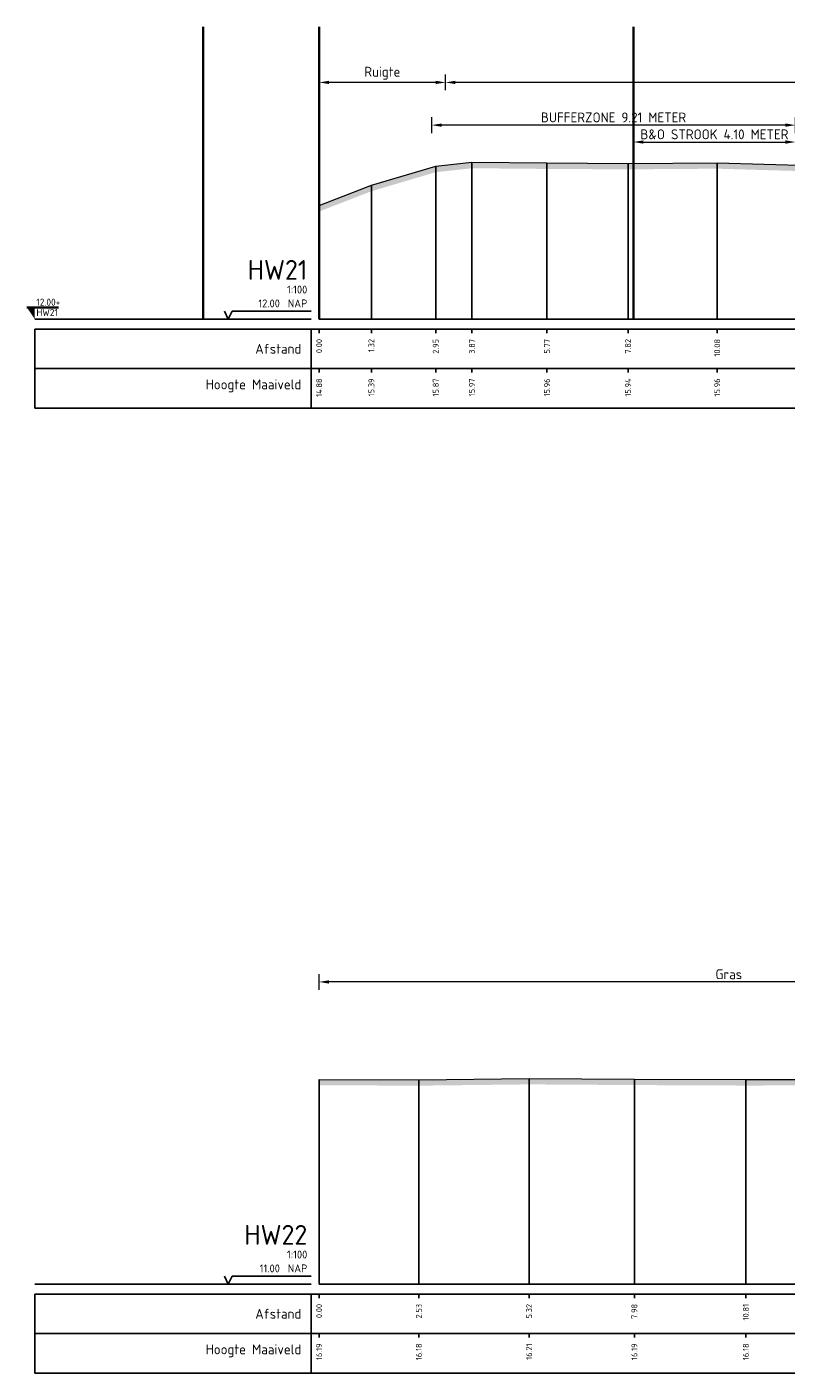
# Model space of a CAD drawing. Header units: metres. Extents: x 197883 to 206898, y 361907 to 364395.
# Tile 140 of 256: x 205776 to 205796, y 363800 to 363834. Entities that reach past the tile are written whole.
import ezdxf
from ezdxf.enums import TextEntityAlignment as Align

# ---------------------------------------------------------------- set-up
doc = ezdxf.new("R2010")
doc.units = ezdxf.units.M
doc.header["$PDMODE"] = 35
doc.header["$PDSIZE"] = 0.075
doc.layers.add('N-WE-OG-HULPLIJN-G', color=50, linetype='Continuous', lineweight=35, plot=False)
for name, color, linetype, lineweight in [('X-ME-AL-PROFIEL_HUIDIG MAAIVELD-GD', 252, 'Continuous', 0), ('X-XX-AL-DETAIL1-M', 7, 'Continuous', 18), ('X-XX-AL-DETAIL2-M', 11, 'Continuous', 18)]:
    doc.layers.add(name, color=color, linetype=linetype, lineweight=lineweight)
doc.layers.add('X-ME-AL-PROFIELRASTER-S', color=7, linetype='Continuous')
doc.styles.add('NLCS-ISO', font='NLCS-ISO.ttf', dxfattribs={"height": 1.8})
doc.styles.add('NLCS-ISO-ANNOTATIVE-T18', font='NLCS-ISO.ttf', dxfattribs={"height": 1.8})
doc.styles.add('NLCS-ISO-M100-T25', font='NLCS-ISO.ttf', dxfattribs={"height": 0.25})
doc.dimstyles.new('NLCS-M100-T25-PIJL_L2_H1', dxfattribs={"dimscale": 0.1, "dimtxt": 2.5, "dimasz": 2.5, "dimexe": 2, "dimexo": 2, "dimgap": 0.7, "dimtad": 1, "dimzin": 0, "dimdsep": 46, "dimtxsty": 'NLCS-ISO-M100-T25', "dimcen": 0, "dimdle": 2, "dimclrd": 256, "dimclre": 256, "dimclrt": 256, "dimadec": 1, "dimazin": 0, "dimtfac": 1, "dimtdec": 3, "dimtofl": 0, "dimtmove": 0, "dimatfit": 3, "dimfxl": 2, "dimfxlon": 1, "dimtfillclr": 256, "dimtolj": 1, "dimtzin": 0, "dimlwd": -1, "dimlwe": -1, "dimarcsym": 0})

# ---------------------------------------------------------------- blocks, each defined once
blk = doc.blocks.new('SAL-PROFIELRASTER-D')
at = {"color": 0, "linetype": 'ByBlock', "lineweight": -2, "flags": 128}
for points in [[(-2, 0), (-72, 0)], [(-24, 2), (-23, 0), (-22, 2), (-2, 2)], [(-72, -12.5), (-72, -2.5)], [(0, -2.5), (-72, -2.5)], [(-2, -12.5), (-2, -2.5)], [(0, -12.5), (-72, -12.5)]]:
    blk.add_lwpolyline(points, dxfattribs=at)
at = {"color": 0, "linetype": 'ByBlock', "lineweight": -2, "style": 'NLCS-ISO-ANNOTATIVE-T18'}
blk.add_text('NAP', height=2, dxfattribs=at).set_placement((-3, 3), align=Align.RIGHT)
blk.add_text('Afstand', height=2.5, dxfattribs=at).set_placement((-4.5, -7.5), align=Align.MIDDLE_RIGHT)
for tag, height, p in [('PROFIELNR', 5, (-3, 10)), ('SCHAAL', 2, (-3, 6.5)), ('NAP', 2, (-9.94, 3))]:
    blk.add_attdef(tag, text='', height=height, dxfattribs=at).set_placement(p, align=Align.RIGHT)
blk = doc.blocks.new('SAL-PROFIELRASTER_BALK_EIND1-D')
at = {"color": 0, "linetype": 'ByBlock', "lineweight": -2, "flags": 128}
for points in [[(0, 0), (1, 0)], [(0, -2.5), (1, -2.5)], [(0, -12.5), (1, -12.5)]]:
    blk.add_lwpolyline(points, dxfattribs=at)
blk = doc.blocks.new('SAL-PROFIELRASTER_BALK-D')
at = {"color": 0, "linetype": 'ByBlock', "lineweight": -2}
for p, q in [((-72, -12.5), (-72, -2.5)), ((-2, -2.5), (-2, -12.5)), ((0, -12.5), (-72, -12.5))]:
    blk.add_line(p, q, dxfattribs=at)
at = {"color": 0, "linetype": 'ByBlock', "lineweight": -2, "style": 'NLCS-ISO-ANNOTATIVE-T18'}
for tag, height, p in [('TITEL1', 2.5, (-4.5, -6.5)), ('TITEL2', 1.5, (-4.5, -9.5))]:
    blk.add_attdef(tag, text='', height=height, dxfattribs=at).set_placement(p, align=Align.MIDDLE_RIGHT)
blk = doc.blocks.new('SAL-PROFIELRASTER_BALK_EIND2-D')
at = {"color": 0, "linetype": 'ByBlock', "lineweight": -2}
blk.add_line((1, -12.5), (0, -12.5), dxfattribs=at)
blk = doc.blocks.new('SAL-PROFIELRASTER_BALK_DATA-D')
at = {"color": 0, "linetype": 'ByBlock', "lineweight": -2}
blk.add_lwpolyline([(0, -3.5), (0, -2.5)], dxfattribs=at)
at = {"color": 0, "linetype": 'ByBlock', "lineweight": -2, "style": 'NLCS-ISO-ANNOTATIVE-T18'}
blk.add_attdef('GETAL', text='', height=1.5, rotation=90, dxfattribs=at).set_placement((0.75, -5), align=Align.RIGHT)
blk = doc.blocks.new('SAL-PROFIELRASTER_AANHAAL-D')
at = {"color": 9, "linetype": 'ByBlock', "lineweight": -2, "flags": 128}
blk.add_lwpolyline([(0, 1), (0, 0)], dxfattribs=at)
blk = doc.blocks.new('*D201')
at = {"layer": 'Defpoints', "color": 0, "transparency": 16777216}
for p in [(205787.059, 363832.422), (205787.059, 363826.751), (205962.44, 363826.751)]:
    blk.add_point(p, dxfattribs=at)
at = {"layer": 'X-XX-AL-DETAIL1-M', "color": 253, "transparency": 16777216}
for p, q in [((205787.059, 363832.222), (205787.059, 363832.622)), ((205962.44, 363832.222), (205962.44, 363832.622)), ((205962.19, 363832.422), (205787.309, 363832.422))]:
    blk.add_line(p, q, dxfattribs=at)
for points in [[(205787.309, 363832.464), (205787.309, 363832.381), (205787.059, 363832.422)], [(205962.19, 363832.464), (205962.19, 363832.381), (205962.44, 363832.422)]]:
    blk.add_solid(points, dxfattribs=at)
at = {"layer": 'X-XX-AL-DETAIL1-M', "color": 253, "transparency": 16777216, "insert": (205874.75, 363832.617), "char_height": 0.25, "attachment_point": 5, "style": 'NLCS-ISO-M100-T25'}
blk.add_mtext('\\A1;Gras', dxfattribs=at)
blk = doc.blocks.new('*D203')
at = {"layer": 'Defpoints', "color": 0, "transparency": 16777216}
for p in [(205783.859, 363809.649), (205783.859, 363801.997), (205804.609, 363801.997)]:
    blk.add_point(p, dxfattribs=at)
at = {"layer": 'X-XX-AL-DETAIL1-M', "color": 253, "transparency": 16777216}
for p, q in [((205783.859, 363809.449), (205783.859, 363809.849)), ((205804.609, 363809.449), (205804.609, 363809.849)), ((205804.359, 363809.649), (205784.109, 363809.649))]:
    blk.add_line(p, q, dxfattribs=at)
for points in [[(205784.109, 363809.691), (205784.109, 363809.607), (205783.859, 363809.649)], [(205804.359, 363809.691), (205804.359, 363809.607), (205804.609, 363809.649)]]:
    blk.add_solid(points, dxfattribs=at)
at = {"layer": 'X-XX-AL-DETAIL1-M', "color": 253, "transparency": 16777216, "insert": (205794.234, 363809.844), "char_height": 0.25, "attachment_point": 5, "style": 'NLCS-ISO-M100-T25'}
blk.add_mtext('\\A1;Gras', dxfattribs=at)
blk = doc.blocks.new('*D233')
at = {"layer": 'Defpoints', "color": 0, "transparency": 16777216}
for p in [(205783.859, 363832.422), (205783.859, 363826.751), (205787.059, 363826.751)]:
    blk.add_point(p, dxfattribs=at)
at = {"layer": 'X-XX-AL-DETAIL1-M', "color": 253, "transparency": 16777216}
for p, q in [((205783.859, 363832.222), (205783.859, 363832.622)), ((205787.059, 363832.222), (205787.059, 363832.622)), ((205786.809, 363832.422), (205784.109, 363832.422))]:
    blk.add_line(p, q, dxfattribs=at)
for points in [[(205784.109, 363832.464), (205784.109, 363832.381), (205783.859, 363832.422)], [(205786.809, 363832.464), (205786.809, 363832.381), (205787.059, 363832.422)]]:
    blk.add_solid(points, dxfattribs=at)
at = {"layer": 'X-XX-AL-DETAIL1-M', "color": 253, "transparency": 16777216, "insert": (205785.459, 363832.655), "char_height": 0.25, "attachment_point": 5, "style": 'NLCS-ISO-M100-T25'}
blk.add_mtext('\\A1;Ruigte', dxfattribs=at)
blk = doc.blocks.new('SAL-PEILMAAT_INFRACAD_R01-SOD')
blk.add_line((-2, 3), (6, 3))
blk.add_solid([(-2, 3), (0, 3), (0, 0)])
at = {"style": 'NLCS-ISO'}
for tag, p in [('...', (0.4, 3.4)), ('REF', (0.4, 0.8))]:
    blk.add_attdef(tag, p, '', height=1.8, dxfattribs=at)
blk = doc.blocks.new('*D351')
at = {"layer": 'Defpoints', "color": 0, "transparency": 16777216}
for p in [(205795.919, 363830.916), (205795.919, 363830.913), (205791.819, 363830.372)]:
    blk.add_point(p, dxfattribs=at)
at = {"layer": 'X-XX-AL-DETAIL2-M', "transparency": 16777216}
for p, q in [((205791.819, 363830.713), (205791.819, 363831.113)), ((205792.069, 363830.913), (205795.669, 363830.913)), ((205795.919, 363830.913), (205795.919, 363830.713))]:
    blk.add_line(p, q, dxfattribs=at)
for points in [[(205792.069, 363830.955), (205792.069, 363830.871), (205791.819, 363830.913)], [(205795.669, 363830.955), (205795.669, 363830.871), (205795.919, 363830.913)]]:
    blk.add_solid(points, dxfattribs=at)
at = {"layer": 'X-XX-AL-DETAIL2-M', "transparency": 16777216, "insert": (205793.869, 363831.108), "char_height": 0.25, "attachment_point": 5, "style": 'NLCS-ISO-M100-T25'}
blk.add_mtext('\\A1;B&O STROOK 4.10 METER', dxfattribs=at)
blk = doc.blocks.new('*D362')
at = {"layer": 'Defpoints', "color": 0, "transparency": 16777216}
for p in [(205786.709, 363831.341), (205786.709, 363830.127), (205795.919, 363830.331)]:
    blk.add_point(p, dxfattribs=at)
at = {"layer": 'X-XX-AL-DETAIL2-M', "transparency": 16777216}
for p, q in [((205786.709, 363831.141), (205786.709, 363831.541)), ((205795.919, 363831.141), (205795.919, 363831.541)), ((205795.669, 363831.341), (205786.959, 363831.341))]:
    blk.add_line(p, q, dxfattribs=at)
for points in [[(205786.959, 363831.382), (205786.959, 363831.299), (205786.709, 363831.341)], [(205795.669, 363831.382), (205795.669, 363831.299), (205795.919, 363831.341)]]:
    blk.add_solid(points, dxfattribs=at)
at = {"layer": 'X-XX-AL-DETAIL2-M', "transparency": 16777216, "insert": (205791.314, 363831.536), "char_height": 0.25, "attachment_point": 5, "style": 'NLCS-ISO-M100-T25'}
blk.add_mtext('\\A1;BUFFERZONE 9.21 METER', dxfattribs=at)

msp = doc.modelspace()

# ---------------------------------------------------------------- hatches: boundary and pattern name
at = {"layer": 'X-ME-AL-PROFIEL_HUIDIG MAAIVELD-GD'}
h = msp.add_hatch(dxfattribs=at)
h.set_pattern_fill('AGR-MAAIVELD', color=256, scale=0.05, pattern_type=2)
h.set_pattern_definition([(45, (-18.044, 287.2977), (-0.25000007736, 0.25000007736), []), (45, (-18.0797, 287.3334), (0, 0.50000015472), [0.3535535, -0.3535535]), (45, (-18.11543, 287.36912), (0, 0.50000015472), [0.3535535, -0.3535535]), (45, (-18.15164, 287.40533), (0, 0.50000015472), [0.3535535, -0.3535535]), (45, (-18.18686, 287.44055), (0, 0.50000015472), [0.3535535, -0.3535535]), (45, (-18.22257, 287.47626), (0, 0.50000015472), [0.3535535, -0.3535535]), (45, (-18.2583, 287.51198), (0, 0.50000015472), [0.3535535, -0.3535535]), (315, (-18.044, 287.2977), (0.25000007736, 0.25000007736), []), (315, (-18.0083, 287.3334), (0.50000015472, -1e-16), [0.3535535, -0.3535535]), (315, (-17.97257, 287.36912), (0.50000015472, -1e-16), [0.3535535, -0.3535535]), (315, (-17.93636, 287.40533), (0.50000015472, -1e-16), [0.3535535, -0.3535535]), (315, (-17.90114, 287.44055), (0.50000015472, -1e-16), [0.3535535, -0.3535535]), (315, (-17.86543, 287.47626), (0.50000015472, -1e-16), [0.3535535, -0.3535535]), (315, (-17.8297, 287.51198), (0.50000015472, -1e-16), [0.3535535, -0.3535535])])
h.paths.add_polyline_path([(205965.784, 363829.689), (205963.249, 363829.738), (205962.44, 363829.853), (205961.267, 363829.846), (205959.509, 363829.749), (205957.219, 363829.697), (205954.964, 363829.668), (205952.387, 363829.62), (205949.905, 363829.509), (205947.204, 363829.454), (205944.991, 363829.362), (205942.618, 363829.252), (205940.697, 363829.154), (205939.224, 363829.052), (205937.25, 363828.965), (205935.629, 363828.957), (205933.603, 363829.022), (205931.727, 363829.149), (205930.417, 363829.177), (205928.071, 363829.284), (205925.69, 363829.39), (205922.032, 363829.39), (205919.596, 363829.436), (205917.21, 363829.432), (205914.649, 363829.451), (205912.4, 363829.456), (205910.133, 363829.471), (205907.913, 363829.55), (205905.51, 363829.55), (205902.934, 363829.665), (205900.547, 363829.724), (205898.154, 363829.8), (205896.287, 363829.867), (205894.081, 363829.934), (205891.964, 363829.979), (205889.499, 363830.033), (205887.53, 363830.006), (205885.149, 363829.905), (205883.011, 363829.764), (205880.369, 363829.546), (205877.949, 363829.419), (205875.513, 363829.313), (205873.299, 363829.259), (205871.042, 363829.237), (205868.688, 363829.233), (205866.494, 363829.175), (205864.461, 363829.156), (205862.348, 363829.141), (205860.466, 363829.154), (205858.289, 363829.185), (205856.367, 363829.189), (205854.359, 363829.179), (205852.204, 363829.22), (205850.166, 363829.27), (205848.258, 363829.218), (205846.364, 363829.306), (205844.416, 363829.322), (205842.182, 363829.351), (205840.113, 363829.381), (205838.166, 363829.364), (205835.868, 363829.414), (205833.74, 363829.461), (205831.616, 363829.487), (205829.474, 363829.512), (205827.391, 363829.547), (205825.152, 363829.579), (205823.102, 363829.604), (205821.377, 363829.685), (205819.609, 363829.603), (205817.392, 363829.592), (205815.494, 363829.565), (205813.407, 363829.548), (205811.319, 363829.532), (205809.074, 363829.563), (205807.07, 363829.603), (205805.031, 363829.676), (205803.117, 363829.782), (205800.697, 363829.947), (205798.588, 363830.178), (205796.323, 363830.319), (205793.939, 363830.388), (205791.681, 363830.371), (205789.629, 363830.382), (205787.728, 363830.399), (205786.812, 363830.299), (205785.182, 363829.817), (205783.859, 363829.303), (205783.859, 363829.153), (205785.182, 363829.667), (205786.812, 363830.149), (205787.728, 363830.249), (205789.629, 363830.232), (205791.681, 363830.221), (205793.939, 363830.238), (205796.323, 363830.169), (205798.588, 363830.028), (205800.697, 363829.797), (205803.117, 363829.632), (205805.031, 363829.526), (205807.07, 363829.453), (205809.074, 363829.413), (205811.319, 363829.382), (205813.407, 363829.398), (205815.494, 363829.415), (205817.392, 363829.442), (205819.609, 363829.453), (205821.377, 363829.535), (205823.102, 363829.454), (205825.152, 363829.429), (205827.391, 363829.397), (205829.474, 363829.362), (205831.616, 363829.337), (205833.74, 363829.311), (205835.868, 363829.264), (205838.166, 363829.214), (205840.113, 363829.231), (205842.182, 363829.201), (205844.416, 363829.172), (205846.364, 363829.156), (205848.258, 363829.068), (205850.166, 363829.12), (205852.204, 363829.07), (205854.359, 363829.029), (205856.367, 363829.039), (205858.289, 363829.035), (205860.466, 363829.004), (205862.348, 363828.991), (205864.461, 363829.006), (205866.494, 363829.025), (205868.688, 363829.083), (205871.042, 363829.087), (205873.299, 363829.109), (205875.513, 363829.163), (205877.949, 363829.269), (205880.369, 363829.396), (205883.011, 363829.614), (205885.149, 363829.755), (205887.53, 363829.856), (205889.499, 363829.883), (205891.964, 363829.829), (205894.081, 363829.784), (205896.287, 363829.717), (205898.154, 363829.65), (205900.547, 363829.574), (205902.934, 363829.515), (205905.51, 363829.4), (205907.913, 363829.4), (205910.133, 363829.321), (205912.4, 363829.306), (205914.649, 363829.301), (205917.21, 363829.282), (205919.596, 363829.286), (205922.032, 363829.24), (205925.69, 363829.24), (205928.071, 363829.134), (205930.417, 363829.027), (205931.727, 363828.999), (205933.603, 363828.872), (205935.629, 363828.807), (205937.25, 363828.815), (205939.224, 363828.902), (205940.697, 363829.004), (205942.618, 363829.102), (205944.991, 363829.212), (205947.204, 363829.304), (205949.905, 363829.359), (205952.387, 363829.47), (205954.964, 363829.518), (205957.219, 363829.547), (205959.509, 363829.599), (205961.267, 363829.696), (205962.44, 363829.703), (205963.249, 363829.588), (205965.784, 363829.539)])
h = msp.add_hatch(dxfattribs=at)
h.set_pattern_fill('AGR-MAAIVELD', color=256, scale=0.05, pattern_type=2)
h.set_pattern_definition([(45, (-18.044, 300.36698), (-0.25000007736, 0.25000007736), []), (45, (-18.0797, 300.4027), (0, 0.50000015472), [0.3535535, -0.3535535]), (45, (-18.11543, 300.4384), (0, 0.50000015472), [0.3535535, -0.3535535]), (45, (-18.15164, 300.47462), (0, 0.50000015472), [0.3535535, -0.3535535]), (45, (-18.18686, 300.50984), (0, 0.50000015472), [0.3535535, -0.3535535]), (45, (-18.22257, 300.54555), (0, 0.50000015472), [0.3535535, -0.3535535]), (45, (-18.2583, 300.58127), (0, 0.50000015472), [0.3535535, -0.3535535]), (315, (-18.044, 300.36698), (0.25000007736, 0.25000007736), []), (315, (-18.0083, 300.4027), (0.50000015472, -1e-16), [0.3535535, -0.3535535]), (315, (-17.97257, 300.4384), (0.50000015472, -1e-16), [0.3535535, -0.3535535]), (315, (-17.93636, 300.47462), (0.50000015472, -1e-16), [0.3535535, -0.3535535]), (315, (-17.90114, 300.50984), (0.50000015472, -1e-16), [0.3535535, -0.3535535]), (315, (-17.86543, 300.54555), (0.50000015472, -1e-16), [0.3535535, -0.3535535]), (315, (-17.8297, 300.58127), (0.50000015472, -1e-16), [0.3535535, -0.3535535])])
h.paths.add_polyline_path([(206040.922, 363806.91), (206040.922, 363806.76), (206040.29, 363806.78), (206039.434, 363806.717), (206036.984, 363806.652), (206034.483, 363806.694), (206031.974, 363806.701), (206029.75, 363806.714), (206027.797, 363806.702), (206025.385, 363806.717), (206022.882, 363806.696), (206020.63, 363806.695), (206018.4, 363806.628), (206016.144, 363806.556), (206013.871, 363806.421), (206011.878, 363806.337), (206009.697, 363806.305), (206007.742, 363806.325), (206005.542, 363806.366), (206003.474, 363806.303), (206001.389, 363806.247), (205999.113, 363806.145), (205996.659, 363806.074), (205994.307, 363805.951), (205992.266, 363805.915), (205990.176, 363805.887), (205987.939, 363805.87), (205985.877, 363805.9), (205983.763, 363805.839), (205981.763, 363805.866), (205979.701, 363805.781), (205977.448, 363805.801), (205975.444, 363805.809), (205973.472, 363805.79), (205971.544, 363805.803), (205969.716, 363805.83), (205967.667, 363805.929), (205965.623, 363805.995), (205963.521, 363805.994), (205961.651, 363805.976), (205959.553, 363805.945), (205957.82, 363805.947), (205955.567, 363805.956), (205953.473, 363806.06), (205951.484, 363806.183), (205949.464, 363806.309), (205947.487, 363806.423), (205945.407, 363806.553), (205943.244, 363806.616), (205941.407, 363806.657), (205939.416, 363806.637), (205937.238, 363806.66), (205935.246, 363806.636), (205933.269, 363806.651), (205931.183, 363806.665), (205929.19, 363806.711), (205927.334, 363806.73), (205925.221, 363806.772), (205923.26, 363806.802), (205921.366, 363806.86), (205919.439, 363806.879), (205917.4, 363806.894), (205915.328, 363806.815), (205913.49, 363806.617), (205911.67, 363806.37), (205909.802, 363806.104), (205907.976, 363805.91), (205905.957, 363805.833), (205903.966, 363805.799), (205902.133, 363805.769), (205900.146, 363805.817), (205898.192, 363805.877), (205896.225, 363805.909), (205894.194, 363805.969), (205892.083, 363806.051), (205890.178, 363806.116), (205888.118, 363806.231), (205886.031, 363806.309), (205883.951, 363806.361), (205881.995, 363806.417), (205880.078, 363806.485), (205878.219, 363806.517), (205876.314, 363806.562), (205874.364, 363806.595), (205872.62, 363806.624), (205870.69, 363806.631), (205868.807, 363806.675), (205866.868, 363806.725), (205864.949, 363806.716), (205862.846, 363806.69), (205860.967, 363806.672), (205859.266, 363806.608), (205857.656, 363806.611), (205855.75, 363806.597), (205853.59, 363806.627), (205851.501, 363806.676), (205849.476, 363806.751), (205847.51, 363806.833), (205845.796, 363806.892), (205843.989, 363806.93), (205842.011, 363806.96), (205839.936, 363807.059), (205838.093, 363807.153), (205836.25, 363807.214), (205834.544, 363807.223), (205833.554, 363807.098), (205832.055, 363806.687), (205830.961, 363806.301), (205829.954, 363805.777), (205829.04, 363805.371), (205827.353, 363805.262), (205825.489, 363805.124), (205824.557, 363804.9), (205822.769, 363804.581), (205821.6, 363804.681), (205820.075, 363804.612), (205818.656, 363804.579), (205817.321, 363804.574), (205816.051, 363805.057), (205814.377, 363805.211), (205812.952, 363805.239), (205811.783, 363805.269), (205810.347, 363805.64), (205809.236, 363806.141), (205808.261, 363806.71), (205806.796, 363807.094), (205804.768, 363807.093), (205802.865, 363807.064), (205800.317, 363807.042), (205797.51, 363807.033), (205794.666, 363807.026), (205791.843, 363807.038), (205789.176, 363807.055), (205786.385, 363807.023), (205783.859, 363807.033), (205783.859, 363807.183), (205786.385, 363807.173), (205789.176, 363807.205), (205791.843, 363807.188), (205794.666, 363807.176), (205797.51, 363807.183), (205800.317, 363807.192), (205802.865, 363807.214), (205804.768, 363807.243), (205806.796, 363807.244), (205808.261, 363806.86), (205809.236, 363806.291), (205810.347, 363805.79), (205811.783, 363805.419), (205812.952, 363805.389), (205814.377, 363805.361), (205816.051, 363805.207), (205817.321, 363804.724), (205818.656, 363804.729), (205820.075, 363804.762), (205821.6, 363804.831), (205822.769, 363804.731), (205824.557, 363805.05), (205825.489, 363805.274), (205827.353, 363805.412), (205829.04, 363805.521), (205829.954, 363805.927), (205830.961, 363806.451), (205832.055, 363806.837), (205833.554, 363807.248), (205834.544, 363807.373), (205836.25, 363807.364), (205838.093, 363807.303), (205839.936, 363807.209), (205842.011, 363807.11), (205843.989, 363807.08), (205845.796, 363807.042), (205847.51, 363806.983), (205849.476, 363806.901), (205851.501, 363806.826), (205853.59, 363806.777), (205855.75, 363806.747), (205857.656, 363806.761), (205859.266, 363806.758), (205860.967, 363806.822), (205862.846, 363806.84), (205864.949, 363806.866), (205866.868, 363806.875), (205868.807, 363806.825), (205870.69, 363806.781), (205872.62, 363806.774), (205874.364, 363806.745), (205876.314, 363806.712), (205878.219, 363806.667), (205880.078, 363806.635), (205881.995, 363806.567), (205883.951, 363806.511), (205886.031, 363806.459), (205888.118, 363806.381), (205890.178, 363806.266), (205892.083, 363806.201), (205894.194, 363806.119), (205896.225, 363806.059), (205898.192, 363806.027), (205900.146, 363805.967), (205902.133, 363805.919), (205903.966, 363805.949), (205905.957, 363805.983), (205907.976, 363806.06), (205909.802, 363806.254), (205911.67, 363806.52), (205913.49, 363806.767), (205915.328, 363806.965), (205917.4, 363807.044), (205919.439, 363807.029), (205921.366, 363807.01), (205923.26, 363806.952), (205925.221, 363806.922), (205927.334, 363806.88), (205929.19, 363806.861), (205931.183, 363806.815), (205933.269, 363806.801), (205935.246, 363806.786), (205937.238, 363806.81), (205939.416, 363806.787), (205941.407, 363806.807), (205943.244, 363806.766), (205945.407, 363806.703), (205947.487, 363806.573), (205949.464, 363806.459), (205951.484, 363806.333), (205953.473, 363806.21), (205955.567, 363806.106), (205957.82, 363806.097), (205959.553, 363806.095), (205961.651, 363806.126), (205963.521, 363806.144), (205965.623, 363806.145), (205967.667, 363806.079), (205969.716, 363805.98), (205971.544, 363805.953), (205973.472, 363805.94), (205975.444, 363805.959), (205977.448, 363805.951), (205979.701, 363805.931), (205981.763, 363806.016), (205983.763, 363805.989), (205985.877, 363806.05), (205987.939, 363806.02), (205990.176, 363806.037), (205992.266, 363806.065), (205994.307, 363806.101), (205996.659, 363806.224), (205999.113, 363806.295), (206001.389, 363806.397), (206003.474, 363806.453), (206005.542, 363806.516), (206007.742, 363806.475), (206009.697, 363806.455), (206011.878, 363806.487), (206013.871, 363806.571), (206016.144, 363806.706), (206018.4, 363806.778), (206020.63, 363806.845), (206022.882, 363806.846), (206025.385, 363806.867), (206027.797, 363806.852), (206029.75, 363806.864), (206031.974, 363806.851), (206034.483, 363806.844), (206036.984, 363806.802), (206039.434, 363806.867), (206040.29, 363806.93)])

# ---------------------------------------------------------------- linework, layer by layer
at = {"layer": 'N-WE-OG-HULPLIJN-G'}
for points in [[(205780.919, 363826.427), (205780.919, 363833.827)], [(205783.859, 363826.427), (205783.859, 363833.827)], [(205791.819, 363826.427), (205791.819, 363833.827)]]:
    msp.add_lwpolyline(points, dxfattribs=at)
at = {"layer": 'X-ME-AL-PROFIEL_HUIDIG MAAIVELD-GD'}
for points in [[(205783.859, 363829.303), (205785.182, 363829.817), (205786.812, 363830.299), (205787.728, 363830.399), (205789.629, 363830.382), (205791.681, 363830.371), (205793.939, 363830.388), (205796.323, 363830.319)], [(205783.859, 363807.183), (205786.385, 363807.173), (205789.176, 363807.205), (205791.843, 363807.188), (205794.666, 363807.176), (205797.51, 363807.183)]]:
    msp.add_lwpolyline(points, dxfattribs=at)

# ---------------------------------------------------------------- block references
at = {"layer": 'N-WE-OG-HULPLIJN-G', "xscale": 0.1, "yscale": 0.1, "zscale": 0.1}
msp.add_blockref('SAL-PEILMAAT_INFRACAD_R01-SOD', (205776.659, 363826.427), dxfattribs=at).add_auto_attribs({'...': '12.00+', 'REF': 'HW21'})
at = {"layer": 'X-ME-AL-PROFIELRASTER-S'}
for p, yscale in [((205786.812, 363826.427), 3.872), ((205787.728, 363826.427), 3.972), ((205789.629, 363826.427), 3.955), ((205791.681, 363826.427), 3.944000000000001), ((205793.939, 363826.427), 3.961), ((205785.182, 363826.427), 3.390000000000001), ((205783.859, 363826.427), 2.875999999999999), ((205783.859, 363801.997), 5.186), ((205786.385, 363801.997), 5.175999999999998), ((205789.176, 363801.997), 5.207999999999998), ((205791.843, 363801.997), 5.190999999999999), ((205794.666, 363801.997), 5.178999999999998)]:
    msp.add_blockref('SAL-PROFIELRASTER_AANHAAL-D', p, dxfattribs=dict(at, yscale=yscale))
at = {"layer": 'X-ME-AL-PROFIELRASTER-S', "xscale": 0.1, "yscale": 0.1, "zscale": 0.1}
for name, p, values in [('SAL-PROFIELRASTER-D', (205783.859, 363826.427), {'PROFIELNR': 'HW21', 'SCHAAL': '1:100', 'NAP': '12.00'}), ('SAL-PROFIELRASTER_BALK_DATA-D', (205783.859, 363826.427), {'GETAL': '0.00'}), ('SAL-PROFIELRASTER_BALK_DATA-D', (205785.182, 363826.427), {'GETAL': '1.32'}), ('SAL-PROFIELRASTER_BALK_DATA-D', (205786.812, 363826.427), {'GETAL': '2.95'}), ('SAL-PROFIELRASTER_BALK_DATA-D', (205787.728, 363826.427), {'GETAL': '3.87'}), ('SAL-PROFIELRASTER_BALK_DATA-D', (205789.629, 363826.427), {'GETAL': '5.77'}), ('SAL-PROFIELRASTER_BALK_DATA-D', (205791.681, 363826.427), {'GETAL': '7.82'}), ('SAL-PROFIELRASTER_BALK_DATA-D', (205793.939, 363826.427), {'GETAL': '10.08'}), ('SAL-PROFIELRASTER_BALK-D', (205783.859, 363825.427), {'TITEL1': 'Hoogte Maaiveld'}), ('SAL-PROFIELRASTER_BALK_DATA-D', (205783.859, 363825.427), {'GETAL': '14.88'}), ('SAL-PROFIELRASTER_BALK_DATA-D', (205785.182, 363825.427), {'GETAL': '15.39'}), ('SAL-PROFIELRASTER_BALK_DATA-D', (205786.812, 363825.427), {'GETAL': '15.87'}), ('SAL-PROFIELRASTER_BALK_DATA-D', (205787.728, 363825.427), {'GETAL': '15.97'}), ('SAL-PROFIELRASTER_BALK_DATA-D', (205789.629, 363825.427), {'GETAL': '15.96'}), ('SAL-PROFIELRASTER_BALK_DATA-D', (205791.681, 363825.427), {'GETAL': '15.94'}), ('SAL-PROFIELRASTER_BALK_DATA-D', (205793.939, 363825.427), {'GETAL': '15.96'}), ('SAL-PROFIELRASTER-D', (205783.859, 363801.997), {'PROFIELNR': 'HW22', 'SCHAAL': '1:100', 'NAP': '11.00'}), ('SAL-PROFIELRASTER_BALK_DATA-D', (205783.859, 363801.997), {'GETAL': '0.00'}), ('SAL-PROFIELRASTER_BALK_DATA-D', (205786.385, 363801.997), {'GETAL': '2.53'}), ('SAL-PROFIELRASTER_BALK_DATA-D', (205789.176, 363801.997), {'GETAL': '5.32'}), ('SAL-PROFIELRASTER_BALK_DATA-D', (205791.843, 363801.997), {'GETAL': '7.98'}), ('SAL-PROFIELRASTER_BALK_DATA-D', (205794.666, 363801.997), {'GETAL': '10.81'}), ('SAL-PROFIELRASTER_BALK-D', (205783.859, 363800.997), {'TITEL1': 'Hoogte Maaiveld'}), ('SAL-PROFIELRASTER_BALK_DATA-D', (205783.859, 363800.997), {'GETAL': '16.19'}), ('SAL-PROFIELRASTER_BALK_DATA-D', (205786.385, 363800.997), {'GETAL': '16.18'}), ('SAL-PROFIELRASTER_BALK_DATA-D', (205789.176, 363800.997), {'GETAL': '16.21'}), ('SAL-PROFIELRASTER_BALK_DATA-D', (205791.843, 363800.997), {'GETAL': '16.19'}), ('SAL-PROFIELRASTER_BALK_DATA-D', (205794.666, 363800.997), {'GETAL': '16.18'})]:
    msp.add_blockref(name, p, dxfattribs=at).add_auto_attribs(values)
at = {"layer": 'X-ME-AL-PROFIELRASTER-S', "yscale": 0.1}
for name, p, xscale, zscale in [('SAL-PROFIELRASTER_BALK_EIND1-D', (205783.859, 363826.427), 182.5505301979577, 182.5505301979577), ('SAL-PROFIELRASTER_BALK_EIND2-D', (205783.859, 363825.427), 182.5505301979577, 182.5505301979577), ('SAL-PROFIELRASTER_BALK_EIND1-D', (205783.859, 363801.997), 257.6883281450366, 257.6883281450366), ('SAL-PROFIELRASTER_BALK_EIND2-D', (205783.859, 363800.997), 257.6883281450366, 257.6883281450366)]:
    msp.add_blockref(name, p, dxfattribs=dict(at, xscale=xscale, zscale=zscale))

# ---------------------------------------------------------------- dimensions: what is measured, and where the dimension line sits
at = {"layer": 'X-XX-AL-DETAIL1-M', "color": 253}
for base, p1, p2, text, picture, middle in [((205783.859, 363832.422), (205787.059, 363826.751), (205783.859, 363826.751), 'Ruigte', '*D233', (205785.459, 363832.422)), ((205787.059, 363832.422), (205962.44, 363826.751), (205787.059, 363826.751), 'Gras', '*D201', (205874.75, 363832.422)), ((205783.859, 363809.649), (205804.609, 363801.997), (205783.859, 363801.997), 'Gras', '*D203', (205794.234, 363809.649))]:
    dim = msp.add_linear_dim(base=base, p1=p1, p2=p2, text=text, dimstyle='NLCS-M100-T25-PIJL_L2_H1', override={"dimclrd": 253, "dimclre": 253, "dimclrt": 253}, dxfattribs=at)
    dim.commit()
    dim.dimension.update_dxf_attribs({"geometry": picture, "text_midpoint": middle, "dimtype": 160})
at = {"layer": 'X-XX-AL-DETAIL2-M'}
for base, p1, p2, text, picture, middle in [((205786.709, 363831.341), (205795.919, 363830.331), (205786.709, 363830.127), 'BUFFERZONE <> METER', '*D362', (205791.314, 363831.536)), ((205795.919, 363830.913), (205791.819, 363830.372), (205795.919, 363830.916), 'B&O STROOK <> METER', '*D351', (205793.869, 363831.108))]:
    dim = msp.add_linear_dim(base=base, p1=p1, p2=p2, text=text, dimstyle='NLCS-M100-T25-PIJL_L2_H1', dxfattribs=at)
    dim.commit()
    dim.dimension.update_dxf_attribs({"geometry": picture, "text_midpoint": middle})

doc.saveas('drawing.dxf')
